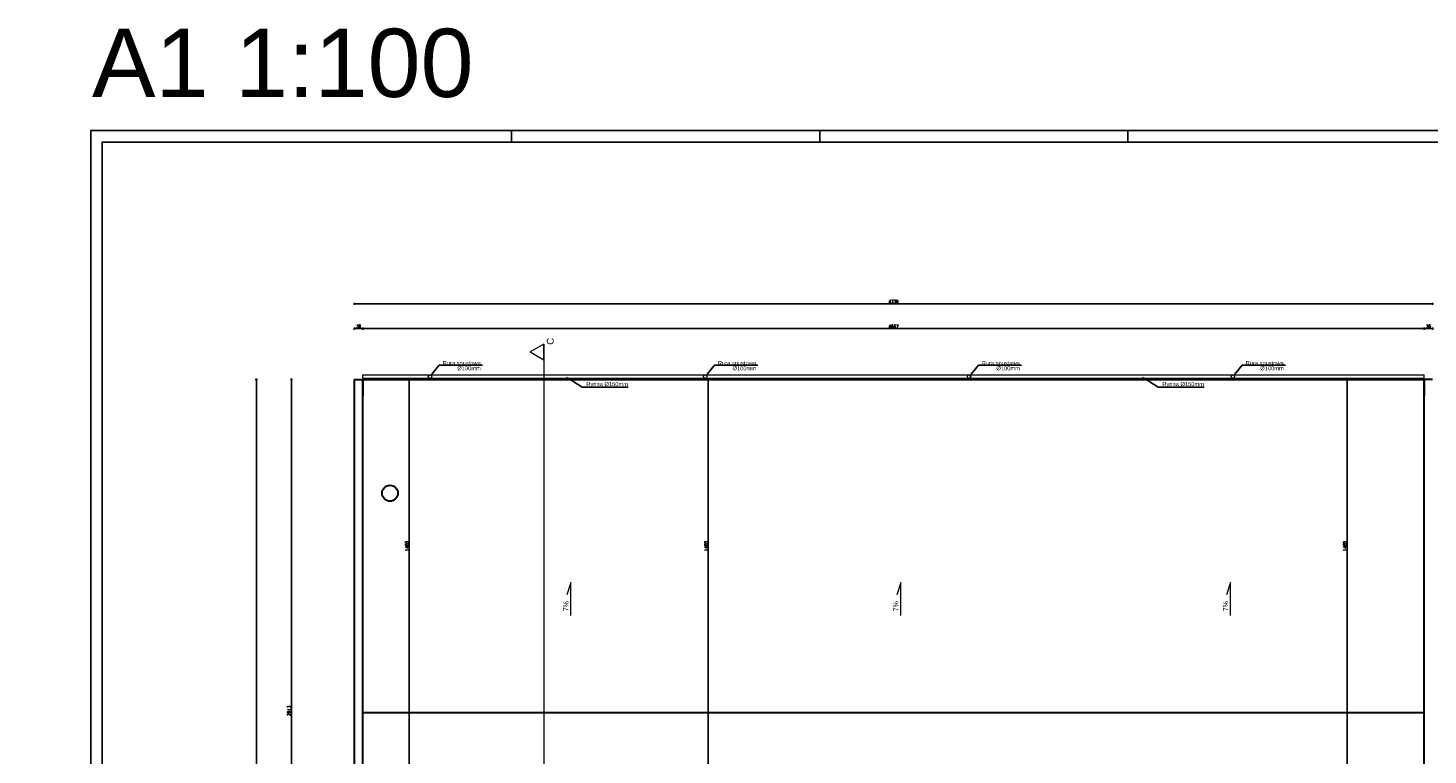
# Model space of a CAD drawing. Header units: millimetres. Extents: x 0 to 111311, y -48878 to -25280.
# Tile 161 of 161: x 99725 to 105880, y -36916 to -33720. Entities that reach past the tile are written whole.
import ezdxf
from ezdxf import colors
from ezdxf.entities.mleader import LeaderData, LeaderLine
from ezdxf.math import Vec2, Vec3

# ---------------------------------------------------------------- set-up
doc = ezdxf.new("R2010")
doc.units = ezdxf.units.MM
doc.layers.get('Defpoints').update_dxf_attribs({"color": 30})
doc.layers.add('e-cad_opisy', color=7, linetype='Continuous')
for name, color, linetype, lineweight in [('J wymiary', 1, 'Continuous', 9), ('OPIS', 7, 'Continuous', 5), ('sciany', 252, 'Continuous', 30)]:
    doc.layers.add(name, color=color, linetype=linetype, lineweight=lineweight)
doc.styles.add('ADESK2', font='simplex', dxfattribs={"width": 0.7})
doc.styles.get("Standard").update_dxf_attribs({"font": 'arial.ttf'})
doc.dimstyles.new('1-100', dxfattribs={"dimscale": 1.5, "dimtxt": 10, "dimasz": 2, "dimexe": 1, "dimexo": 1, "dimgap": 1.5, "dimtad": 1, "dimdec": 0, "dimrnd": 0.5, "dimdsep": 46, "dimtxsty": 'ADESK2', "dimblk": 'wymiar', "dimcen": -1, "dimdle": 5, "dimse1": 1, "dimse2": 1, "dimclrd": 256, "dimclre": 256, "dimclrt": 256, "dimadec": 0, "dimazin": 0, "dimtfac": 1, "dimtdec": 0, "dimtix": 1, "dimtmove": 0, "dimatfit": 3, "dimfxl": 20, "dimfxlon": 1, "dimtolj": 1, "dimtzin": 0, "dimarcsym": 0})

# ---------------------------------------------------------------- blocks, each defined once
blk = doc.blocks.new('A1_poziom')
at = {"ltscale": 0.8}
for p, q in [((210, 589), (210, 594)), ((345.5, 589), (345.5, 594)), ((481, 589), (481, 594))]:
    blk.add_line(p, q, dxfattribs=at)
for points in [[(0, 0), (0, 297), (25, 297), (25, 594), (841, 594), (841, 0)], [(30, 5), (836, 5), (836, 589), (30, 589)]]:
    blk.add_lwpolyline(points, close=True)
blk = doc.blocks.new('wymiar')
for p, q in [((1.5, 0), (-1.5, 0)), ((1.1, 1.1), (-1.1, -1.1)), ((0, 1.5), (0, -1.5))]:
    blk.add_line(p, q)
blk = doc.blocks.new('*D1653')
at = {"layer": 'Defpoints', "color": 0, "ltscale": 4}
for p in [(105899.3, -35265.3), (0, -38165.8), (106170.1, -38165.8)]:
    blk.add_point(p, dxfattribs=at)
at = {"layer": 'J wymiary', "lineweight": -2}
blk.add_line((106170.1, -35268.3), (106170.1, -38162.8), dxfattribs=at)
at = {"layer": 'J wymiary', "lineweight": -2, "ltscale": 4, "xscale": 3, "yscale": 3, "zscale": 3}
for p, rotation in [((106170.1, -35265.3), 90), ((106170.1, -38165.8), 270)]:
    blk.add_blockref('wymiar', p, dxfattribs=dict(at, rotation=rotation))
at = {"layer": 'J wymiary', "ltscale": 4, "insert": (106160.3, -36715.5), "char_height": 15, "attachment_point": 5, "rotation": 90, "style": 'ADESK2'}
blk.add_mtext('\\A1;2901', dxfattribs=at)
blk = doc.blocks.new('*D1655')
at = {"layer": 'Defpoints', "color": 0, "ltscale": 4}
for p in [(105899.3, -35265.3), (105879.3, -38918.6), (106284.9, -38918.6)]:
    blk.add_point(p, dxfattribs=at)
at = {"layer": 'J wymiary', "lineweight": -2}
blk.add_line((106284.9, -35268.3), (106284.9, -38915.6), dxfattribs=at)
at = {"layer": 'J wymiary', "lineweight": -2, "ltscale": 4, "xscale": 3, "yscale": 3, "zscale": 3}
for p, rotation in [((106284.9, -35265.3), 90), ((106284.9, -38918.6), 270)]:
    blk.add_blockref('wymiar', p, dxfattribs=dict(at, rotation=rotation))
at = {"layer": 'J wymiary', "ltscale": 4, "insert": (106275.1, -37091.9), "char_height": 15, "attachment_point": 5, "rotation": 90, "style": 'ADESK2'}
blk.add_mtext('\\A1;3654', dxfattribs=at)
blk = doc.blocks.new('*D1656')
at = {"layer": 'Defpoints', "color": 0, "ltscale": 4}
for p in [(105663.7, -35265.3), (105524.5, -36729.8), (105663.7, -36729.8)]:
    blk.add_point(p, dxfattribs=at)
at = {"layer": 'J wymiary', "lineweight": -2}
blk.add_line((105524.5, -35268.3), (105524.5, -36726.8), dxfattribs=at)
at = {"layer": 'J wymiary', "lineweight": -2, "ltscale": 4, "xscale": 3, "yscale": 3, "zscale": 3}
for p, rotation in [((105524.5, -35265.3), 90), ((105524.5, -36729.8), 270)]:
    blk.add_blockref('wymiar', p, dxfattribs=dict(at, rotation=rotation))
at = {"layer": 'J wymiary', "ltscale": 4, "insert": (105514.8, -35997.5), "char_height": 15, "attachment_point": 5, "rotation": 90, "style": 'ADESK2'}
blk.add_mtext('\\A1;1465', dxfattribs=at)
blk = doc.blocks.new('*D1657')
at = {"layer": 'Defpoints', "color": 0, "ltscale": 4}
for p in [(105663.7, -36729.8), (105524.5, -38165.8), (105576.1, -38165.8)]:
    blk.add_point(p, dxfattribs=at)
at = {"layer": 'J wymiary', "lineweight": -2}
blk.add_line((105524.5, -36732.8), (105524.5, -38162.8), dxfattribs=at)
at = {"layer": 'J wymiary', "lineweight": -2, "ltscale": 4, "xscale": 3, "yscale": 3, "zscale": 3}
for p, rotation in [((105524.5, -36729.8), 90), ((105524.5, -38165.8), 270)]:
    blk.add_blockref('wymiar', p, dxfattribs=dict(at, rotation=rotation))
at = {"layer": 'J wymiary', "ltscale": 4, "insert": (105514.8, -37447.8), "char_height": 15, "attachment_point": 5, "rotation": 90, "style": 'ADESK2'}
blk.add_mtext('\\A1;1436', dxfattribs=at)
blk = doc.blocks.new('*D1661')
at = {"layer": 'Defpoints', "color": 0, "ltscale": 4}
for p in [(102577.2, -36729.8), (102715.5, -36729.8), (102677.2, -38199.3)]:
    blk.add_point(p, dxfattribs=at)
at = {"layer": 'J wymiary', "lineweight": -2}
blk.add_line((102715.5, -38196.3), (102715.5, -36732.8), dxfattribs=at)
at = {"layer": 'J wymiary', "lineweight": -2, "ltscale": 4, "xscale": 3, "yscale": 3, "zscale": 3}
for p, rotation in [((102715.5, -36729.8), 90), ((102715.5, -38199.3), 270)]:
    blk.add_blockref('wymiar', p, dxfattribs=dict(at, rotation=rotation))
at = {"layer": 'J wymiary', "ltscale": 4, "insert": (102705.8, -37464.5), "char_height": 15, "attachment_point": 5, "rotation": 90, "style": 'ADESK2'}
blk.add_mtext('\\A1;1470', dxfattribs=at)
blk = doc.blocks.new('*D1662')
at = {"layer": 'Defpoints', "color": 0, "ltscale": 4}
for p in [(102553.1, -35265.3), (102715.5, -35265.3), (102577.2, -36729.8)]:
    blk.add_point(p, dxfattribs=at)
at = {"layer": 'J wymiary', "lineweight": -2}
blk.add_line((102715.5, -36726.8), (102715.5, -35268.3), dxfattribs=at)
at = {"layer": 'J wymiary', "lineweight": -2, "ltscale": 4, "xscale": 3, "yscale": 3, "zscale": 3}
for p, rotation in [((102715.5, -35265.3), 90), ((102715.5, -36729.8), 270)]:
    blk.add_blockref('wymiar', p, dxfattribs=dict(at, rotation=rotation))
at = {"layer": 'J wymiary', "ltscale": 4, "insert": (102705.8, -35997.5), "char_height": 15, "attachment_point": 5, "rotation": 90, "style": 'ADESK2'}
blk.add_mtext('\\A1;1465', dxfattribs=at)
blk = doc.blocks.new('*D1666')
at = {"layer": 'Defpoints', "color": 0, "ltscale": 4}
for p in [(101385.3, -36729.8), (101400.4, -36729.8), (101233.9, -38122.3)]:
    blk.add_point(p, dxfattribs=at)
at = {"layer": 'J wymiary', "lineweight": -2}
blk.add_line((101400.4, -38119.3), (101400.4, -36732.8), dxfattribs=at)
at = {"layer": 'J wymiary', "lineweight": -2, "ltscale": 4, "xscale": 3, "yscale": 3, "zscale": 3}
for p, rotation in [((101400.4, -36729.8), 90), ((101400.4, -38122.3), 270)]:
    blk.add_blockref('wymiar', p, dxfattribs=dict(at, rotation=rotation))
at = {"layer": 'J wymiary', "ltscale": 4, "insert": (101390.6, -37426), "char_height": 15, "attachment_point": 5, "rotation": 90, "style": 'ADESK2'}
blk.add_mtext('\\A1;1393', dxfattribs=at)
blk = doc.blocks.new('*D1667')
at = {"layer": 'Defpoints', "color": 0, "ltscale": 4}
for p in [(101292.7, -35265.3), (101400.4, -35265.3), (101385.3, -36729.8)]:
    blk.add_point(p, dxfattribs=at)
at = {"layer": 'J wymiary', "lineweight": -2}
blk.add_line((101400.4, -36726.8), (101400.4, -35268.3), dxfattribs=at)
at = {"layer": 'J wymiary', "lineweight": -2, "ltscale": 4, "xscale": 3, "yscale": 3, "zscale": 3}
for p, rotation in [((101400.4, -35265.3), 90), ((101400.4, -36729.8), 270)]:
    blk.add_blockref('wymiar', p, dxfattribs=dict(at, rotation=rotation))
at = {"layer": 'J wymiary', "ltscale": 4, "insert": (101390.6, -35997.5), "char_height": 15, "attachment_point": 5, "rotation": 90, "style": 'ADESK2'}
blk.add_mtext('\\A1;1465', dxfattribs=at)
blk = doc.blocks.new('*D1668')
at = {"layer": 'Defpoints', "color": 0, "ltscale": 4}
for p in [(101160.3, -35265.3), (100882.9, -38177.8), (101160.3, -38177.8)]:
    blk.add_point(p, dxfattribs=at)
at = {"layer": 'J wymiary', "lineweight": -2}
blk.add_line((100882.9, -35268.3), (100882.9, -38174.8), dxfattribs=at)
at = {"layer": 'J wymiary', "lineweight": -2, "ltscale": 4, "xscale": 3, "yscale": 3, "zscale": 3}
for p, rotation in [((100882.9, -35265.3), 90), ((100882.9, -38177.8), 270)]:
    blk.add_blockref('wymiar', p, dxfattribs=dict(at, rotation=rotation))
at = {"layer": 'J wymiary', "ltscale": 4, "insert": (100873.2, -36721.5), "char_height": 15, "attachment_point": 5, "rotation": 90, "style": 'ADESK2'}
blk.add_mtext('\\A1;2913', dxfattribs=at)
blk = doc.blocks.new('*D1670')
at = {"layer": 'Defpoints', "color": 0, "ltscale": 4}
for p in [(101160.3, -35265.3), (100728.8, -38783.8), (101221.3, -38783.8)]:
    blk.add_point(p, dxfattribs=at)
at = {"layer": 'J wymiary', "lineweight": -2}
blk.add_line((100728.8, -35268.3), (100728.8, -38780.8), dxfattribs=at)
at = {"layer": 'J wymiary', "lineweight": -2, "ltscale": 4, "xscale": 3, "yscale": 3, "zscale": 3}
for p, rotation in [((100728.8, -35265.3), 90), ((100728.8, -38783.8), 270)]:
    blk.add_blockref('wymiar', p, dxfattribs=dict(at, rotation=rotation))
at = {"layer": 'J wymiary', "ltscale": 4, "insert": (100719, -37024.5), "char_height": 15, "attachment_point": 5, "rotation": 90, "style": 'ADESK2'}
blk.add_mtext('\\A1;3519', dxfattribs=at)
blk = doc.blocks.new('*D1671')
at = {"layer": 'Defpoints', "color": 0, "ltscale": 4}
for p in [(101196.3, -35042), (101160.3, -35165.7), (101196.3, -35165.7)]:
    blk.add_point(p, dxfattribs=at)
at = {"layer": 'J wymiary', "lineweight": -2}
blk.add_line((101163.3, -35042), (101193.3, -35042), dxfattribs=at)
at = {"layer": 'J wymiary', "lineweight": -2, "ltscale": 4, "xscale": 3, "yscale": 3, "zscale": 3, "rotation": 180}
blk.add_blockref('wymiar', (101160.3, -35042), dxfattribs=at)
at = {"layer": 'J wymiary', "lineweight": -2, "ltscale": 4, "xscale": 3, "yscale": 3, "zscale": 3}
blk.add_blockref('wymiar', (101196.3, -35042), dxfattribs=at)
at = {"layer": 'J wymiary', "ltscale": 4, "insert": (101178.3, -35032.3), "char_height": 15, "attachment_point": 5, "style": 'ADESK2'}
blk.add_mtext('\\A1;36', dxfattribs=at)
blk = doc.blocks.new('*D1672')
at = {"layer": 'Defpoints', "color": 0, "ltscale": 4}
for p in [(105863.3, -35042), (101196.3, -35165.7), (105863.3, -35184)]:
    blk.add_point(p, dxfattribs=at)
at = {"layer": 'J wymiary', "lineweight": -2}
blk.add_line((101199.3, -35042), (105860.3, -35042), dxfattribs=at)
at = {"layer": 'J wymiary', "lineweight": -2, "ltscale": 4, "xscale": 3, "yscale": 3, "zscale": 3, "rotation": 180}
blk.add_blockref('wymiar', (101196.3, -35042), dxfattribs=at)
at = {"layer": 'J wymiary', "lineweight": -2, "ltscale": 4, "xscale": 3, "yscale": 3, "zscale": 3}
blk.add_blockref('wymiar', (105863.3, -35042), dxfattribs=at)
at = {"layer": 'J wymiary', "ltscale": 4, "insert": (103529.8, -35032.3), "char_height": 15, "attachment_point": 5, "style": 'ADESK2'}
blk.add_mtext('\\A1;4667', dxfattribs=at)
blk = doc.blocks.new('*D1673')
at = {"layer": 'Defpoints', "color": 0, "ltscale": 4}
for p in [(105899.3, -35042), (105863.3, -35184), (105899.3, -35180.6)]:
    blk.add_point(p, dxfattribs=at)
at = {"layer": 'J wymiary', "lineweight": -2}
blk.add_line((105866.3, -35042), (105896.3, -35042), dxfattribs=at)
at = {"layer": 'J wymiary', "lineweight": -2, "ltscale": 4, "xscale": 3, "yscale": 3, "zscale": 3, "rotation": 180}
blk.add_blockref('wymiar', (105863.3, -35042), dxfattribs=at)
at = {"layer": 'J wymiary', "lineweight": -2, "ltscale": 4, "xscale": 3, "yscale": 3, "zscale": 3}
blk.add_blockref('wymiar', (105899.3, -35042), dxfattribs=at)
at = {"layer": 'J wymiary', "ltscale": 4, "insert": (105881.3, -35032.3), "char_height": 15, "attachment_point": 5, "style": 'ADESK2'}
blk.add_mtext('\\A1;36', dxfattribs=at)
blk = doc.blocks.new('*D1674')
at = {"layer": 'Defpoints', "color": 0, "ltscale": 4}
for p in [(105899.3, -34932.7), (101160.3, -35249.7), (105899.3, -35249.7)]:
    blk.add_point(p, dxfattribs=at)
at = {"layer": 'J wymiary', "lineweight": -2}
blk.add_line((101163.3, -34932.7), (105896.3, -34932.7), dxfattribs=at)
at = {"layer": 'J wymiary', "lineweight": -2, "ltscale": 4, "xscale": 3, "yscale": 3, "zscale": 3, "rotation": 180}
blk.add_blockref('wymiar', (101160.3, -34932.7), dxfattribs=at)
at = {"layer": 'J wymiary', "lineweight": -2, "ltscale": 4, "xscale": 3, "yscale": 3, "zscale": 3}
blk.add_blockref('wymiar', (105899.3, -34932.7), dxfattribs=at)
at = {"layer": 'J wymiary', "ltscale": 4, "insert": (103529.8, -34922.9), "char_height": 15, "attachment_point": 5, "style": 'ADESK2'}
blk.add_mtext('\\A1;4739', dxfattribs=at)

msp = doc.modelspace()

# ---------------------------------------------------------------- linework, layer by layer
at = {"layer": 'OPIS'}
for p, q in [((101992.153, -35109.875), (101992.153, -38889.026)), ((101196.266, -35244.297), (105863.266, -35244.297)), ((101196.266, -35260.297), (101196.266, -35244.297)), ((101196.266, -35260.297), (105863.266, -35260.297)), ((105863.266, -35260.297), (105863.266, -35244.297)), ((102111.852, -36157.322), (102094.029, -36212.635)), ((102111.852, -36302.517), (102111.852, -36157.322)), ((103561.852, -36157.322), (103544.029, -36212.635)), ((103561.852, -36302.517), (103561.852, -36157.322)), ((105011.852, -36157.322), (104994.029, -36212.635)), ((105011.852, -36302.517), (105011.852, -36157.322))]:
    msp.add_line(p, q, dxfattribs=at)
msp.add_lwpolyline([(101932.153, -35144.516), (101992.153, -35179.157), (101992.153, -35109.875)], close=True, dxfattribs=at)
for centre in [(101492.079, -35252.797), (102702.079, -35252.797), (103862.079, -35252.797), (105022.079, -35252.797)]:
    msp.add_circle(centre, 7.5, dxfattribs=at)
at = {"layer": 'sciany'}
for p, q in [((101196.266, -35265.297), (105863.266, -35265.297)), ((101196.266, -36729.797), (101196.266, -35265.297)), ((105863.266, -38122.297), (105863.266, -35265.297)), ((101196.266, -36729.797), (105863.266, -36729.797)), ((101196.266, -38122.297), (101196.266, -36729.797))]:
    msp.add_line(p, q, dxfattribs=at)
for points in [[(101160.266, -36984.297), (101160.266, -36475.297), (101160.266, -36475.297), (101160.266, -36416.297), (101160.266, -36416.297), (101160.266, -35907.297), (101160.266, -35907.297), (101160.266, -35848.297), (101160.266, -35848.297), (101160.266, -35349.297), (101160.266, -35349.297), (101160.266, -35265.297), (101196.266, -35265.297), (101196.266, -35337.297)], [(105899.266, -35265.297), (105863.266, -35265.297), (105863.266, -35337.297)]]:
    msp.add_lwpolyline(points, dxfattribs=at)
msp.add_circle((101316.266, -35765.297), 35, dxfattribs=at)

# ---------------------------------------------------------------- block references
at = {"layer": 'e-cad_opisy', "ltscale": 4, "xscale": 10, "yscale": 10, "zscale": 10}
msp.add_blockref('A1_poziom', (99750.673, -40111.552), dxfattribs=at)

# ---------------------------------------------------------------- texts
at = {"layer": 'OPIS'}
for p in [(102101.104, -36284.211), (103551.104, -36284.211), (105001.104, -36284.211)]:
    msp.add_text('7%%%', height=22, rotation=90, dxfattribs=at).set_placement(p)
at = {"layer": 'OPIS', "insert": (100844.988, -33875.747), "char_height": 300, "width": 1945.30328, "attachment_point": 5, "line_spacing_factor": 0.857143}
msp.add_mtext('{\\fArial|b0|i0|c0|p34;A1 1:100}', dxfattribs=at)
at = {"layer": 'OPIS', "insert": (102021.214, -35097.717), "char_height": 30, "width": 162.4495, "attachment_point": 5, "rotation": 90}
msp.add_mtext('C', dxfattribs=at)

# ---------------------------------------------------------------- dimensions: what is measured, and where the dimension line sits
at = {"layer": 'J wymiary'}
for base, p1, p2, picture, middle in [((105899.266, -34932.679), (101160.266, -35249.724), (105899.266, -35249.724), '*D1674', (103529.766, -34922.929)), ((101196.266, -35042.029), (101160.266, -35165.724), (101196.266, -35165.724), '*D1671', (101178.266, -35032.279)), ((105863.266, -35042.029), (101196.266, -35165.724), (105863.266, -35183.971), '*D1672', (103529.766, -35032.279)), ((105899.266, -35042.029), (105863.266, -35183.971), (105899.266, -35180.595), '*D1673', (105881.266, -35032.279))]:
    dim = msp.add_linear_dim(base=base, p1=p1, p2=p2, dimstyle='1-100', override={"dimblk": 'wymiar'}, dxfattribs=at)
    dim.commit()
    dim.dimension.update_dxf_attribs({"geometry": picture, "text_midpoint": middle})
for base, p1, p2, picture, middle in [((106170.0895, -38165.7974), (105899.2658, -35265.2969), (0, -38165.7974), '*D1653', (106160.3395, -36715.5472)), ((100728.756968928, -38783.796914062), (101160.265797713, -35265.296914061), (101221.26579905, -38783.796914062), '*D1670', (100719.006968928, -37024.546914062)), ((100882.9064, -38177.7974), (101160.2658, -35265.2969), (101160.2658, -38177.7974), '*D1668', (100873.1564, -36721.5472)), ((101400.385632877, -35265.296914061), (101385.32841449, -36729.796914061), (101292.675820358, -35265.296914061), '*D1667', (101390.635632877, -35997.546914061)), ((102715.531046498, -35265.296914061), (102577.235651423, -36729.796914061), (102553.142000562, -35265.296914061), '*D1662', (102705.781046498, -35997.546914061)), ((105524.502314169, -36729.796914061), (105663.719678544, -35265.296914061), (105663.719678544, -36729.796914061), '*D1656', (105514.752314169, -35997.546914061)), ((106284.85, -38918.598), (105899.266, -35265.297), (105879.266, -38918.598), '*D1655', (106275.1, -37091.947)), ((101400.385633, -36729.796914), (101233.885737, -38122.29691), (101385.328414, -36729.796914), '*D1666', (101390.635633, -37426.046912)), ((102715.531046, -36729.796914), (102677.233503, -38199.296912), (102577.235651, -36729.796914), '*D1661', (102705.781046, -37464.546913)), ((105524.502, -38165.797), (105663.72, -36729.797), (105576.133, -38165.797), '*D1657', (105514.752, -37447.797))]:
    dim = msp.add_linear_dim(base=base, p1=p1, p2=p2, angle=90, dimstyle='1-100', override={"dimblk": 'wymiar'}, dxfattribs=at)
    dim.commit()
    dim.dimension.update_dxf_attribs({"geometry": picture, "text_midpoint": middle})

# ---------------------------------------------------------------- leaders
at = {"layer": 'OPIS'}
ml = msp.add_multileader_mtext('Standard', dxfattribs=at)
ml.set_content('Rura spustowa\\P\\P\\P %%C100mm', color=256)
ml.set_leader_properties()
ml.build(insert=Vec2(0, 0))
ml.multileader.update_dxf_attribs({"text_left_attachment_type": 6, "text_right_attachment_type": 6, "arrow_head_size": 14})
ctx = ml.context
ctx.base_point, ctx.char_height, ctx.arrow_head_size, ctx.landing_gap_size, ctx.plane_origin = Vec3(101541.005, -35203.146), 18, 14, 10, Vec3(101255.723, -35109.466)
ctx.left_attachment, ctx.right_attachment, ctx.text_align_type = 6, 6, 2
notes = []
notes.append((ctx, [(0, (1, 1, 0), (101533.005, -35203.146), (1, 0), 8, [(0, [(101492.079, -35252.797)], 256, [])])]))
ctx.mtext.insert, ctx.mtext.alignment, ctx.mtext.line_spacing_factor, ctx.mtext.flow_direction = Vec3(101715.682, -35184.422), 3, 0.25, 5
ml = msp.add_multileader_mtext('Standard', dxfattribs=at)
ml.set_content('Rura spustowa\\P\\P\\P %%C100mm', color=256)
ml.set_leader_properties()
ml.build(insert=Vec2(0, 0))
ml.multileader.update_dxf_attribs({"text_left_attachment_type": 6, "text_right_attachment_type": 6, "arrow_head_size": 14})
ctx = ml.context
ctx.base_point, ctx.char_height, ctx.arrow_head_size, ctx.landing_gap_size, ctx.plane_origin = Vec3(102751.005, -35203.146), 18, 14, 10, Vec3(102465.723, -35109.466)
ctx.left_attachment, ctx.right_attachment, ctx.text_align_type = 6, 6, 2
notes.append((ctx, [(0, (1, 1, 0), (102743.005, -35203.146), (1, 0), 8, [(0, [(102702.079, -35252.797)], 256, [])])]))
ctx.mtext.insert, ctx.mtext.alignment, ctx.mtext.line_spacing_factor, ctx.mtext.flow_direction = Vec3(102925.682, -35184.422), 3, 0.25, 5
ml = msp.add_multileader_mtext('Standard', dxfattribs=at)
ml.set_content('Rura spustowa\\P\\P\\P %%C100mm', color=256)
ml.set_leader_properties()
ml.build(insert=Vec2(0, 0))
ml.multileader.update_dxf_attribs({"text_left_attachment_type": 6, "text_right_attachment_type": 6, "arrow_head_size": 14})
ctx = ml.context
ctx.base_point, ctx.char_height, ctx.arrow_head_size, ctx.landing_gap_size, ctx.plane_origin = Vec3(103911.005, -35203.146), 18, 14, 10, Vec3(103625.723, -35109.466)
ctx.left_attachment, ctx.right_attachment, ctx.text_align_type = 6, 6, 2
notes.append((ctx, [(0, (1, 1, 0), (103903.005, -35203.146), (1, 0), 8, [(0, [(103862.079, -35252.797)], 256, [])])]))
ctx.mtext.insert, ctx.mtext.alignment, ctx.mtext.line_spacing_factor, ctx.mtext.flow_direction = Vec3(104085.682, -35184.422), 3, 0.25, 5
ml = msp.add_multileader_mtext('Standard', dxfattribs=at)
ml.set_content('Rura spustowa\\P\\P\\P %%C100mm', color=256)
ml.set_leader_properties()
ml.build(insert=Vec2(0, 0))
ml.multileader.update_dxf_attribs({"text_left_attachment_type": 6, "text_right_attachment_type": 6, "arrow_head_size": 14})
ctx = ml.context
ctx.base_point, ctx.char_height, ctx.arrow_head_size, ctx.landing_gap_size, ctx.plane_origin = Vec3(105071.005, -35203.146), 18, 14, 10, Vec3(104785.723, -35109.466)
ctx.left_attachment, ctx.right_attachment, ctx.text_align_type = 6, 6, 2
notes.append((ctx, [(0, (1, 1, 0), (105063.005, -35203.146), (1, 0), 8, [(0, [(105022.079, -35252.797)], 256, [])])]))
ctx.mtext.insert, ctx.mtext.alignment, ctx.mtext.line_spacing_factor, ctx.mtext.flow_direction = Vec3(105245.682, -35184.422), 3, 0.25, 5
ml = msp.add_multileader_mtext('Standard', dxfattribs=at)
ml.set_content('Rynna %%C150mm', color=256)
ml.set_leader_properties()
ml.build(insert=Vec2(0, 0))
ml.multileader.update_dxf_attribs({"text_left_attachment_type": 6, "text_right_attachment_type": 6, "arrow_head_size": 14})
ctx = ml.context
ctx.base_point, ctx.char_height, ctx.arrow_head_size, ctx.landing_gap_size, ctx.plane_origin = Vec3(102169.503, -35299.783), 18, 14, 10, Vec3(102638.574, -35235.465)
ctx.left_attachment, ctx.right_attachment = 6, 6
notes.append((ctx, [(0, (1, 1, 0), (102161.503, -35299.783), (1, 0), 8, [(0, [(102087.336, -35251.48)], 256, [])])]))
ctx.mtext.insert, ctx.mtext.line_spacing_factor, ctx.mtext.flow_direction = Vec3(102179.503, -35276.491), 0.25, 5
ml = msp.add_multileader_mtext('Standard', dxfattribs=at)
ml.set_content('Rynna %%C150mm', color=256)
ml.set_leader_properties()
ml.build(insert=Vec2(0, 0))
ml.multileader.update_dxf_attribs({"text_left_attachment_type": 6, "text_right_attachment_type": 6, "arrow_head_size": 14})
ctx = ml.context
ctx.base_point, ctx.char_height, ctx.arrow_head_size, ctx.landing_gap_size, ctx.plane_origin = Vec3(104701.88, -35299.783), 18, 14, 10, Vec3(105170.952, -35235.465)
ctx.left_attachment, ctx.right_attachment = 6, 6
notes.append((ctx, [(0, (1, 1, 0), (104693.88, -35299.783), (1, 0), 8, [(0, [(104619.713, -35251.48)], 256, [])])]))
ctx.mtext.insert, ctx.mtext.line_spacing_factor, ctx.mtext.flow_direction = Vec3(104711.88, -35276.491), 0.25, 5
for ctx, leaders in notes:
    for number, flags, end, landing, length, lines in leaders:
        leader = LeaderData()
        leader.index, (leader.has_last_leader_line, leader.has_dogleg_vector, leader.attachment_direction) = number, flags
        leader.last_leader_point, leader.dogleg_vector, leader.dogleg_length = Vec3(end), Vec3(landing), length
        for number, points, colour, breaks in lines:
            line = LeaderLine()
            line.index, line.vertices, line.color, line.breaks = number, Vec3.list(points), colors.encode_raw_color(colour), breaks
            leader.lines.append(line)
        ctx.leaders.append(leader)

doc.saveas('drawing.dxf')
